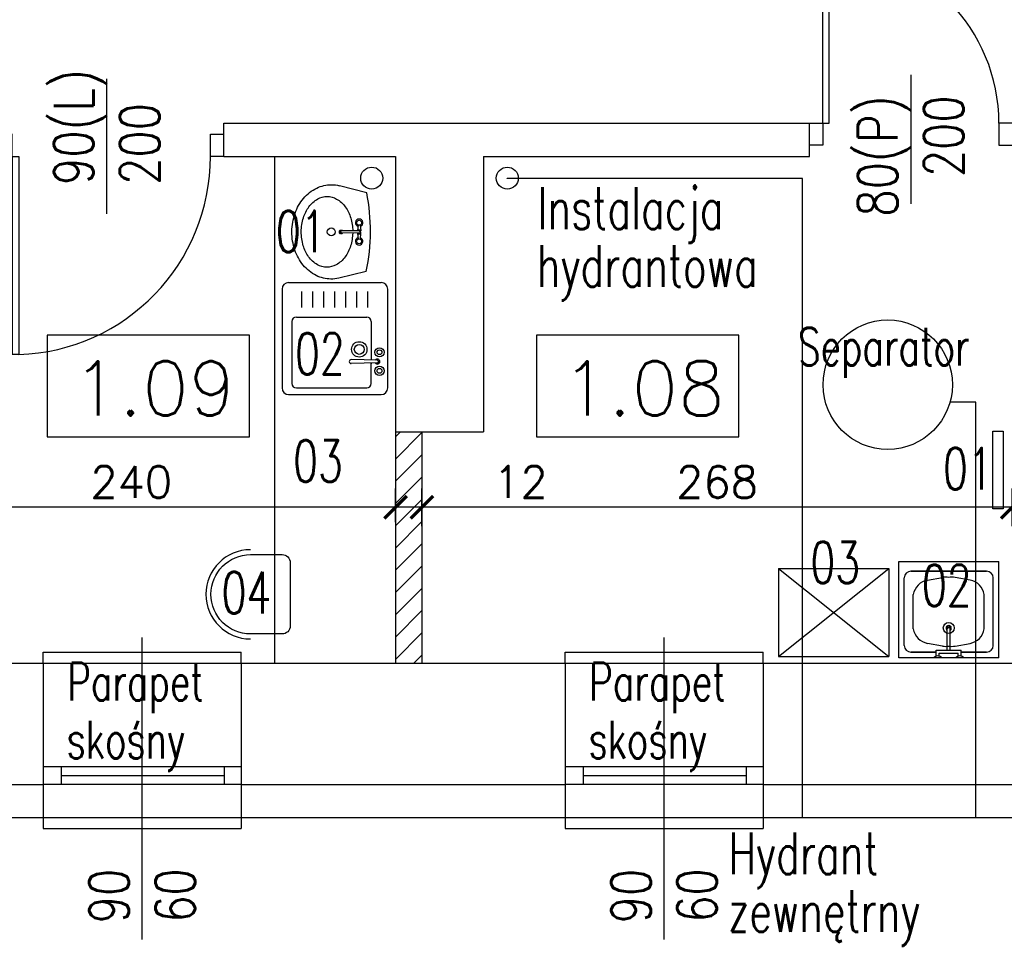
# Model space of a CAD drawing. Header units: millimetres. Extents: x 31969 to 285678, y -69766 to -1123.
# Tile 87 of 161: x 142275 to 142723, y -10733 to -10313. Entities that reach past the tile are written whole.
import ezdxf
from ezdxf.enums import TextEntityAlignment as Align
from ezdxf.lldxf.tags import DXFTag

# ---------------------------------------------------------------- set-up
doc = ezdxf.new("R2010")
doc.units = ezdxf.units.MM
for name, color, linetype in [('a-izolacja 1', 3, 'Continuous'), ('a-opis 1', 3, 'Continuous'), ('a-opis 3', 15, 'Continuous'), ('a-opis stolarki 1', 3, 'Continuous'), ('a-opis technologii 2', 12, 'Continuous'), ('a-przekrój 1', 3, 'Continuous'), ('a-przekrój 2', 251, 'Continuous'), ('a-stolarka drzwiowa', 3, 'Continuous'), ('a-stolarka okienna', 3, 'Continuous'), ('a-szkło', 4, 'Continuous'), ('a-wymiary', 11, 'Continuous'), ('a-wyposażenie', 84, 'Continuous'), ('a-ściany działowe projektowane', 5, 'Continuous'), ('a-ściany istniejące murowane', 6, 'Continuous')]:
    doc.layers.add(name, color=color, linetype=linetype)
doc.layers.add('a-pomocnicza', color=42, linetype='Continuous', plot=False)
doc.styles.add('MAREK', font='simplex.shx')
doc.styles.add('RS01507', font='romans.shx', dxfattribs={"width": 0.7, "height": 0.15})
doc.styles.add('WYMIAR', font='romans.shx', dxfattribs={"width": 0.8})
tags = doc.linetypes.add('DASHED', pattern=[0.75, 0.5, -0.25]).pattern_tags.tags
tags[6:7] = [DXFTag(74, 4), DXFTag(75, 0), DXFTag(340, '0'), DXFTag(46, 1.0), DXFTag(50, 0.0), DXFTag(44, 0.0), DXFTag(45, 0.0)]
tags[4:5] = [DXFTag(74, 4), DXFTag(75, 0), DXFTag(340, '0'), DXFTag(46, 1.0), DXFTag(50, 0.0), DXFTag(44, 0.0), DXFTag(45, 0.0)]
doc.dimstyles.new('MAREK', dxfattribs={"dimscale": 0.85, "dimtxt": 17, "dimasz": 12, "dimexe": 10, "dimexo": 0.625, "dimgap": 5, "dimtad": 1, "dimdec": 1, "dimdsep": 46, "dimtxsty": 'MAREK', "dimblk1": 'ARCHTICK', "dimblk2": 'ARCHTICK', "dimsah": 1, "dimcen": 2.5, "dimdle": 10, "dimadec": 0, "dimazin": 0, "dimtfac": 1, "dimtdec": 1, "dimtmove": 1, "dimatfit": 3, "dimldrblk": 'ARCHTICK', "dimfxl": 0, "dimtolj": 1, "dimtzin": 0, "dimarcsym": 0})

# ---------------------------------------------------------------- blocks, each defined once
blk = doc.blocks.new('A$C42BE72CD')
at = {"layer": 'a-stolarka drzwiowa'}
for p, q in [((6, 99.95), (0, 99.95)), ((6, 89.95), (6, 99.95)), ((96, 89.95), (96, 99.95)), ((96, 99.95), (102, 99.95)), ((0, 89.95), (6, 89.95)), ((6, 89.95), (9, 89.95)), ((6, 89.95), (6, 0)), ((9, 89.95), (9, 0)), ((102, 89.95), (96, 89.95)), ((9, 0), (6, 0))]:
    blk.add_line(p, q, dxfattribs=at)
at = {"layer": 'a-stolarka drzwiowa', "linetype": 'DASHED', "lineweight": 25, "ltscale": 20}
blk.add_arc((6, 89.95), 90, 271.9102, 0, dxfattribs=at)
blk = doc.blocks.new('_ARCHTICK')
at = {"color": 0, "linetype": 'ByBlock', "const_width": 0.15}
blk.add_lwpolyline([(-0.5, -0.5), (0.5, 0.5)], dxfattribs=at)
blk = doc.blocks.new('*D99')
at = {"layer": 'a-wymiary', "color": 0, "lineweight": -2, "ltscale": 100}
for p, q in [((142458.07, -10542.86), (142458.07, -10525.86)), ((142726.07, -10542.86), (142726.07, -10525.86)), ((142734.57, -10534.36), (142449.57, -10534.36))]:
    blk.add_line(p, q, dxfattribs=at)
at = {"layer": 'DEFPOINTS', "color": 0, "ltscale": 100}
for p in [(142458.07, -10534.36), (142458.07, -10599.89), (142726.07, -10599.89)]:
    blk.add_point(p, dxfattribs=at)
at = {"layer": 'a-wymiary', "color": 0, "lineweight": -2, "ltscale": 100, "xscale": 10.2, "yscale": 10.2, "zscale": 10.2, "rotation": 180}
blk.add_blockref('_ARCHTICK', (142458.07, -10534.36), dxfattribs=at)
at = {"layer": 'a-wymiary', "color": 0, "lineweight": -2, "ltscale": 100, "xscale": 10.2, "yscale": 10.2, "zscale": 10.2}
blk.add_blockref('_ARCHTICK', (142726.07, -10534.36), dxfattribs=at)
at = {"layer": 'a-wymiary', "color": 0, "ltscale": 100, "insert": (142592.07, -10522.88), "char_height": 14.45, "attachment_point": 5, "style": 'MAREK'}
blk.add_mtext('\\A1;268', dxfattribs=at)
blk = doc.blocks.new('*D100')
at = {"layer": 'a-wymiary', "color": 0, "lineweight": -2, "ltscale": 100}
for p, q in [((142446.07, -10541.08), (142446.07, -10525.86)), ((142458.07, -10542.86), (142458.07, -10525.86)), ((142466.57, -10534.36), (142437.57, -10534.36)), ((142517.4, -10534.36), (142458.07, -10534.36))]:
    blk.add_line(p, q, dxfattribs=at)
at = {"layer": 'DEFPOINTS', "color": 0, "ltscale": 100}
for p in [(142446.07, -10534.36), (142446.07, -10541.61), (142458.07, -10599.89)]:
    blk.add_point(p, dxfattribs=at)
at = {"layer": 'a-wymiary', "color": 0, "lineweight": -2, "ltscale": 100, "xscale": 10.2, "yscale": 10.2, "zscale": 10.2, "rotation": 180}
blk.add_blockref('_ARCHTICK', (142446.07, -10534.36), dxfattribs=at)
at = {"layer": 'a-wymiary', "color": 0, "lineweight": -2, "ltscale": 100, "xscale": 10.2, "yscale": 10.2, "zscale": 10.2}
blk.add_blockref('_ARCHTICK', (142458.07, -10534.36), dxfattribs=at)
at = {"layer": 'a-wymiary', "color": 0, "ltscale": 100, "insert": (142502.82, -10522.88), "char_height": 14.45, "attachment_point": 5, "style": 'MAREK'}
blk.add_mtext('\\A1;12', dxfattribs=at)
blk = doc.blocks.new('*D101')
at = {"layer": 'a-wymiary', "color": 0, "lineweight": -2, "ltscale": 100}
for p, q in [((142206.07, -10542.86), (142206.07, -10525.86)), ((142446.07, -10541.08), (142446.07, -10525.86)), ((142454.57, -10534.36), (142197.57, -10534.36))]:
    blk.add_line(p, q, dxfattribs=at)
at = {"layer": 'DEFPOINTS', "color": 0, "ltscale": 100}
for p in [(142206.07, -10534.36), (142446.07, -10541.61), (142206.07, -10543.83)]:
    blk.add_point(p, dxfattribs=at)
at = {"layer": 'a-wymiary', "color": 0, "lineweight": -2, "ltscale": 100, "xscale": 10.2, "yscale": 10.2, "zscale": 10.2, "rotation": 180}
blk.add_blockref('_ARCHTICK', (142206.07, -10534.36), dxfattribs=at)
at = {"layer": 'a-wymiary', "color": 0, "lineweight": -2, "ltscale": 100, "xscale": 10.2, "yscale": 10.2, "zscale": 10.2}
blk.add_blockref('_ARCHTICK', (142446.07, -10534.36), dxfattribs=at)
at = {"layer": 'a-wymiary', "color": 0, "ltscale": 100, "insert": (142326.07, -10522.88), "char_height": 14.45, "attachment_point": 5, "style": 'MAREK'}
blk.add_mtext('\\A1;240', dxfattribs=at)
blk = doc.blocks.new('A$C742963B9')
at = {"layer": 'a-stolarka drzwiowa'}
for p, q in [((6, 88.49), (0, 88.49)), ((6, 78.49), (6, 88.49)), ((86, 78.49), (86, 88.49)), ((86, 88.49), (92, 88.49)), ((0, 78.49), (6, 78.49)), ((86, 78.49), (83, 78.49)), ((83, 78.49), (83, 0)), ((92, 78.49), (86, 78.49)), ((86, 78.49), (86, 0)), ((83, 0), (86, 0))]:
    blk.add_line(p, q, dxfattribs=at)
at = {"layer": 'a-stolarka drzwiowa', "linetype": 'DASHED', "lineweight": 25, "ltscale": 20}
blk.add_arc((84.5, 78.49), 78.5, 180, 268.9051, dxfattribs=at)

msp = doc.modelspace()

# ---------------------------------------------------------------- hatches: boundary and pattern name
at = {"layer": 'a-przekrój 2', "ltscale": 0.1}
h = msp.add_hatch(dxfattribs=at)
h.set_pattern_fill('LINE', color=256, scale=2.25, angle=45)
h.set_pattern_definition([(45, (-28, 0), (-5.05139407, 5.05139407), [])])
h.paths.add_polyline_path([(142458.07, -10500.1), (142446.07, -10500.1), (142446.07, -10605.1), (142458.07, -10605.1)])

# ---------------------------------------------------------------- linework, layer by layer
at = {"layer": 'a-izolacja 1'}
for p, q in [((142158.07, -10660.1), (142286.07, -10660.1)), ((142376.07, -10660.1), (142523.07, -10660.1)), ((142613.07, -10660.1), (142741.07, -10660.1))]:
    msp.add_line(p, q, dxfattribs=at)
at = {"layer": 'a-opis 3'}
for points in [[(142379.8, -10456.2), (142287.88, -10456.2), (142287.88, -10502.44), (142379.8, -10502.44)], [(142602, -10456.2), (142510.08, -10456.2), (142510.08, -10502.44), (142602, -10502.44)]]:
    msp.add_lwpolyline(points, close=True, dxfattribs=at)
at = {"layer": 'a-opis stolarki 1'}
for p, q in [((142315.07, -10401.23), (142315.07, -10339.94)), ((142680.07, -10338.06), (142680.07, -10396.68)), ((142331.07, -10730.53), (142331.07, -10593.4)), ((142568.07, -10730.53), (142568.07, -10593.4))]:
    msp.add_line(p, q, dxfattribs=at)
at = {"layer": 'a-pomocnicza', "ltscale": 100}
for p, q in [((142709.67, -10486.6), (142697.9, -10486.6)), ((142709.67, -10675.1), (142709.67, -10486.6))]:
    msp.add_line(p, q, dxfattribs=at)
msp.add_circle((142669.59, -10478.74), 29.37, dxfattribs=at)
at = {"layer": 'a-przekrój 1', "ltscale": 100}
for p, q in [((142496.85, -10385.18), (142496.85, -10385)), ((142630.86, -10385.18), (142496.85, -10385.18)), ((142630.86, -10675.1), (142630.86, -10385.18))]:
    msp.add_line(p, q, dxfattribs=at)
for centre in [(142435.29, -10385), (142496.85, -10385)]:
    msp.add_circle(centre, 5, dxfattribs=at)
at = {"layer": 'a-stolarka okienna', "ltscale": 40}
for p, q in [((142286.07, -10605.1), (142286.07, -10600.1)), ((142286.07, -10600.1), (142376.07, -10600.1)), ((142376.07, -10605.1), (142376.07, -10600.1)), ((142523.07, -10605.1), (142523.07, -10600.1)), ((142523.07, -10600.1), (142613.07, -10600.1)), ((142613.07, -10605.1), (142613.07, -10600.1)), ((142286.07, -10675.1), (142286.07, -10680.1)), ((142376.07, -10675.1), (142376.07, -10680.1)), ((142523.07, -10675.1), (142523.07, -10680.1)), ((142613.07, -10675.1), (142613.07, -10680.1)), ((142286.07, -10680.1), (142376.07, -10680.1)), ((142523.07, -10680.1), (142613.07, -10680.1))]:
    msp.add_line(p, q, dxfattribs=at)
at = {"layer": 'a-stolarka okienna', "linetype": 'DASHED', "lineweight": 25, "ltscale": 20}
for p, q in [((142286.07, -10605.1), (142376.07, -10605.1)), ((142523.07, -10605.1), (142613.07, -10605.1)), ((142286.07, -10675.1), (142376.07, -10675.1)), ((142523.07, -10675.1), (142613.07, -10675.1))]:
    msp.add_line(p, q, dxfattribs=at)
at = {"layer": 'a-stolarka okienna'}
for p, q in [((142376.07, -10652.1), (142286.3, -10652.1)), ((142294.3, -10652.1), (142294.3, -10660.1)), ((142368.3, -10652.1), (142368.3, -10660.1)), ((142613.07, -10652.1), (142523.3, -10652.1)), ((142531.3, -10652.1), (142531.3, -10660.1)), ((142605.3, -10652.1), (142605.3, -10660.1)), ((142376.07, -10660.1), (142286.07, -10660.1)), ((142613.07, -10660.1), (142523.07, -10660.1))]:
    msp.add_line(p, q, dxfattribs=at)
at = {"layer": 'a-szkło', "ltscale": 2}
for p, q in [((142294.3, -10656.1), (142368.3, -10656.1)), ((142531.3, -10656.1), (142605.3, -10656.1))]:
    msp.add_line(p, q, dxfattribs=at)
at = {"layer": 'a-wyposażenie'}
for p, q in [((142391.07, -10375.1), (142391.07, -10605.1)), ((142433.01, -10391.63), (142420.62, -10388.45)), ((142429.09, -10406.25), (142428.87, -10408.97)), ((142430.07, -10406.25), (142430.26, -10408.98)), ((142421.58, -10410.11), (142421.08, -10410.11)), ((142421.59, -10408.71), (142421.09, -10408.7)), ((142429.56, -10409.93), (142421.58, -10409.89)), ((142429.56, -10408.98), (142421.59, -10408.93)), ((142428.86, -10409.93), (142429.05, -10412.65)), ((142430.25, -10409.93), (142430.03, -10412.66)), ((142432.82, -10427.31), (142420.39, -10430.36)), ((142397.56, -10432.38), (142439.56, -10432.38)), ((142394.56, -10435.38), (142394.56, -10480.21)), ((142403.56, -10443.77), (142403.56, -10436.48)), ((142408.56, -10443.77), (142408.56, -10436.48)), ((142413.56, -10443.77), (142413.56, -10436.48)), ((142418.56, -10443.77), (142418.56, -10436.48)), ((142423.56, -10443.77), (142423.56, -10436.48)), ((142428.56, -10443.77), (142428.56, -10436.48)), ((142433.56, -10443.77), (142433.56, -10436.48)), ((142442.56, -10480.21), (142442.56, -10435.38)), ((142401.06, -10448.02), (142433.06, -10448.02)), ((142399.06, -10450.02), (142399.06, -10478.21)), ((142435.06, -10450.02), (142435.06, -10467.61)), ((142437.78, -10467.62), (142425.99, -10467.32)), ((142437.78, -10468.85), (142425.99, -10469.15)), ((142435.06, -10468.98), (142435.06, -10469.27)), ((142435.06, -10478.21), (142435.06, -10468.98)), ((142397.56, -10483.21), (142439.56, -10483.21)), ((142401.06, -10480.21), (142433.06, -10480.21)), ((142674.62, -10558.89), (142719.98, -10558.89)), ((142674.62, -10602.75), (142674.62, -10558.89)), ((142719.98, -10602.75), (142719.98, -10558.89)), ((142620.03, -10562.08), (142670.03, -10562.08)), ((142620.03, -10562.08), (142620.03, -10602.08)), ((142620.03, -10562.08), (142670.03, -10602.08)), ((142620.03, -10602.08), (142670.03, -10562.08)), ((142670.03, -10562.08), (142670.03, -10602.08)), ((142680.12, -10563.39), (142714.48, -10563.39)), ((142714.48, -10563.39), (142680.12, -10563.39)), ((142677.12, -10597.1), (142677.12, -10566.39)), ((142687.65, -10567.39), (142694.44, -10566.15)), ((142706.95, -10567.39), (142700.16, -10566.15)), ((142717.48, -10597.1), (142717.48, -10566.39)), ((142681.19, -10589.55), (142681.19, -10573.94)), ((142713.41, -10589.55), (142713.41, -10573.94)), ((142713.41, -10589.55), (142713.41, -10573.94)), ((142696.3, -10589.56), (142696.3, -10588.86)), ((142696.62, -10599.25), (142696.62, -10589.56)), ((142697.98, -10599.25), (142697.98, -10589.56)), ((142698.3, -10589.56), (142698.3, -10588.86)), ((142694.44, -10597.34), (142687.65, -10596.11)), ((142700.16, -10597.34), (142706.95, -10596.11)), ((142691.62, -10600.1), (142680.12, -10600.1)), ((142680.12, -10600.1), (142691.62, -10600.1)), ((142691.62, -10599.25), (142702.98, -10599.25)), ((142691.62, -10601.89), (142691.62, -10599.25)), ((142692.98, -10600.61), (142701.62, -10600.61)), ((142692.98, -10601.89), (142692.98, -10600.61)), ((142701.62, -10601.89), (142701.62, -10600.61)), ((142702.98, -10601.89), (142702.98, -10599.25)), ((142714.48, -10600.1), (142702.98, -10600.1)), ((142702.98, -10600.1), (142714.48, -10600.1)), ((142620.03, -10602.08), (142670.03, -10602.08)), ((142719.98, -10602.75), (142674.62, -10602.75))]:
    msp.add_line(p, q, dxfattribs=at)
for points in [[(142416.74, -10430.79, -0.115836), (142410.1, -10429.19, -0.104065), (142404.17, -10424.45, -0.09084), (142400.38, -10417.65, -0.083285), (142399.03, -10409.28, -0.083285), (142400.47, -10400.93, -0.09084), (142404.33, -10394.18, -0.104065), (142410.32, -10389.5, -0.115836), (142416.98, -10387.98, -0.061594), (142420.62, -10388.45, -0.104065)], [(142426.64, -10409.91, -0.067885), (142425.68, -10415.78, -0.084294), (142423.17, -10420.77, -0.106458), (142419.15, -10424.32, -0.130058), (142414.88, -10425.43, -0.130058), (142410.62, -10424.27, -0.106458), (142406.64, -10420.68, -0.084294), (142404.18, -10415.66, -0.073345), (142403.28, -10409.31, -0.073345), (142404.25, -10402.97, -0.084294), (142406.77, -10397.98, -0.106458), (142410.78, -10394.42, -0.130058), (142415.05, -10393.32, -0.130058), (142419.31, -10394.47, -0.106458), (142423.29, -10398.07, -0.084294), (142425.75, -10403.09, -0.067885), (142426.65, -10408.96, -0.067885)], [(142421.09, -10408.7, 0.104546), (142420.84, -10408.76, 0.100796), (142420.63, -10408.91, 0.095911), (142420.48, -10409.13, 0.09272), (142420.43, -10409.4, 0.09272), (142420.48, -10409.67, 0.095911), (142420.62, -10409.9, 0.100796), (142420.84, -10410.05, 0.104546), (142421.08, -10410.11, 0.104546)], [(142422.07, -10408.93, 0.009141), (142422.05, -10408.91, 0.100796), (142421.84, -10408.76, 0.104546), (142421.59, -10408.71, 0.104546), (142421.34, -10408.76, 0.100796), (142421.12, -10408.91, 0.095911), (142420.98, -10409.13, 0.09272), (142420.93, -10409.41, 0.09272), (142420.97, -10409.68, 0.095911), (142421.11, -10409.9, 0.100796), (142421.33, -10410.06, 0.104546), (142421.58, -10410.11, 0.104546), (142421.83, -10410.06, 0.100796), (142422.04, -10409.91, 0.009141), (142422.06, -10409.89, 0.09272)], [(142421.59, -10408.93, 0.104546), (142421.43, -10408.96, 0.100796), (142421.28, -10409.06, 0.095911), (142421.19, -10409.22, 0.09272), (142421.15, -10409.41, 0.09272), (142421.18, -10409.6, 0.095911), (142421.28, -10409.75, 0.100796), (142421.42, -10409.85, 0.104546), (142421.58, -10409.89, 0.104546)], [(142420.39, -10430.36, -0.061594), (142416.74, -10430.79, -0.115836)], [(142696.3, -10588.86, -0.104546), (142696.38, -10588.5, -0.100796), (142696.59, -10588.2, -0.095911), (142696.91, -10588, -0.09272), (142697.3, -10587.92, -0.09272), (142697.69, -10588, -0.095911), (142698.01, -10588.2, -0.100796), (142698.23, -10588.5, -0.104546), (142698.3, -10588.86, -0.104546)], [(142696.62, -10590.25, -0.009141), (142696.59, -10590.23, -0.100796), (142696.38, -10589.92, -0.104546), (142696.3, -10589.56, -0.104546), (142696.38, -10589.21, -0.100796), (142696.59, -10588.9, -0.095911), (142696.91, -10588.7, -0.09272), (142697.3, -10588.63, -0.09272), (142697.69, -10588.7, -0.095911), (142698.01, -10588.9, -0.100796), (142698.23, -10589.21, -0.104546), (142698.3, -10589.56, -0.104546), (142698.23, -10589.92, -0.100796), (142698.01, -10590.23, -0.009141), (142697.98, -10590.25, -0.09272)], [(142696.62, -10589.56, -0.104546), (142696.67, -10589.34, -0.100796), (142696.81, -10589.14, -0.095911), (142697.03, -10589, -0.09272), (142697.3, -10588.95, -0.09272), (142697.57, -10589, -0.095911), (142697.79, -10589.14, -0.100796), (142697.93, -10589.34, -0.104546), (142697.98, -10589.56, -0.104546)]]:
    msp.add_lwpolyline(points, format="xyb", dxfattribs=at)
msp.add_lwpolyline([(142717.31, -10535.13), (142717.31, -10499.89), (142721.98, -10499.89), (142721.98, -10535.13)], close=True, dxfattribs=at)
msp.add_lwpolyline([(142380.25, -10591.86, -1), (142380.25, -10555.86), (142394.65, -10555.86, -0.414214), (142398.25, -10559.46), (142398.25, -10588.26, -0.414214), (142394.65, -10591.86)], format="xyb", close=True, dxfattribs=at)
for centre, radius in [((142416.9, -10409.38), 1.78), ((142429.58, -10405.24), 1.12), ((142429.54, -10413.67), 1.12), ((142429.63, -10462.71), 3.5), ((142429.63, -10462.71), 2.25), ((142438.81, -10464.03), 2.07), ((142438.81, -10464.03), 1.07), ((142438.81, -10472.44), 2.07), ((142438.81, -10472.44), 1.07), ((142697.3, -10589.12), 2.5)]:
    msp.add_circle(centre, radius, dxfattribs=at)
for centre, radius, start, end in [((142344.62, -10408.98), 90.08, 348.2626, 11.105), ((142429.58, -10405.24), 1.69, 288.1634, 251.2043), ((142429.54, -10413.67), 1.69, 108.1634, 71.2043), ((142429.56, -10409.45), 0.843, 214.2019, 145.1657), ((142429.56, -10409.45), 0.478, 269.6838, 89.6838), ((142397.56, -10435.38), 3, 90, 180), ((142439.56, -10435.38), 3, 0, 90), ((142401.06, -10450.02), 2, 90, 180), ((142433.06, -10450.02), 2, 0, 90), ((142425.99, -10468.23), 0.919, 90, 270), ((142437.81, -10468.23), 1.14, 214.4033, 145.5967), ((142437.81, -10468.23), 0.613, 267.4851, 92.5149), ((142401.06, -10478.21), 2, 180, 270), ((142433.06, -10478.21), 2, 270, 0), ((142397.56, -10480.21), 3, 180, 270), ((142439.56, -10480.21), 3, 270, 0), ((142380.25, -10573.86), 20.25, 90, 270), ((142680.12, -10566.39), 3, 90, 180), ((142714.48, -10566.39), 3, 0, 90), ((142689.09, -10575.26), 8, 100.3048, 170.5377), ((142695.87, -10574.03), 8, 79.6952, 100.3048), ((142698.73, -10574.03), 8, 79.6952, 100.3048), ((142705.52, -10575.26), 8, 9.4623, 79.6952), ((142689.09, -10588.24), 8, 189.4623, 259.6952), ((142705.52, -10588.24), 8, 280.3048, 350.5377), ((142680.12, -10597.1), 3, 180, 270), ((142695.87, -10589.47), 8, 259.6952, 280.3048), ((142698.73, -10589.47), 8, 259.6952, 280.3048), ((142714.48, -10597.1), 3, 270, 0), ((142692.3, -10604.3), 2.5, 38.2213, 141.7787), ((142702.3, -10604.3), 2.5, 38.2213, 141.7787)]:
    msp.add_arc(centre, radius, start, end, dxfattribs=at)
at = {"layer": 'a-ściany działowe projektowane', "ltscale": 20}
for p, q in [((142446.07, -10500.1), (142446.07, -10605.1)), ((142458.07, -10500.1), (142458.07, -10605.1))]:
    msp.add_line(p, q, dxfattribs=at)
at = {"layer": 'a-ściany istniejące murowane'}
for p, q in [((142368.07, -10360.1), (142634.07, -10360.1)), ((142368.07, -10375.1), (142368.07, -10360.1)), ((142634.07, -10375.1), (142634.07, -10360.1)), ((142368.07, -10375.1), (142446.07, -10375.1)), ((142446.07, -10375.1), (142446.07, -10500.1)), ((142486.07, -10375.1), (142634.07, -10375.1)), ((142486.07, -10375.1), (142486.07, -10500.1)), ((142446.07, -10500.1), (142486.07, -10500.1)), ((142206.07, -10605.1), (142286.07, -10605.1)), ((142286.07, -10605.1), (142286.07, -10675.1)), ((142376.07, -10605.1), (142523.07, -10605.1)), ((142376.07, -10605.1), (142376.07, -10675.1)), ((142523.07, -10605.1), (142523.07, -10675.1)), ((142613.07, -10605.1), (142726.07, -10605.1)), ((142613.07, -10605.1), (142613.07, -10675.1)), ((142158.07, -10675.1), (142286.07, -10675.1)), ((142376.07, -10675.1), (142523.07, -10675.1)), ((142613.07, -10675.1), (142741.07, -10675.1))]:
    msp.add_line(p, q, dxfattribs=at)

# ---------------------------------------------------------------- block references
at = {"layer": 'a-stolarka drzwiowa', "ltscale": 100, "rotation": 180}
msp.add_blockref('A$C742963B9', (142726.07, -10281.61), dxfattribs=at)
at = {"layer": 'a-stolarka drzwiowa', "ltscale": 100}
msp.add_blockref('A$C42BE72CD', (142266.07, -10465.05), dxfattribs=at)

# ---------------------------------------------------------------- texts
at = {"layer": 'a-opis 1', "ltscale": 40, "style": 'RS01507', "width": 0.7}
for s, height, p in [('Instalacja', 18.913, (142510.51, -10398.62)), ('hydrantowa', 18.913, (142510.24, -10424.83)), ('Parapet ', 17.103, (142296.98, -10613.55)), ('Parapet ', 17.103, (142533.98, -10613.55)), ('skośny', 17.103, (142296.71, -10639.75)), ('skośny', 17.103, (142533.71, -10639.75)), ('Hydrant', 18.913, (142597.36, -10691.43)), ('zewnętrny', 18.913, (142597.09, -10717.64))]:
    msp.add_text(s, height=height, dxfattribs=at).set_placement(p, align=Align.MIDDLE_LEFT)
at = {"layer": 'a-opis 3', "style": 'MAREK'}
for s, p in [('1.09', (142299.36, -10492.73)), ('1.08', (142521.56, -10492.73))]:
    msp.add_text(s, height=24.659, dxfattribs=at).set_placement(p)
at = {"layer": 'a-opis stolarki 1', "char_height": 18, "width": 35.8438, "rotation": 90, "style": 'WYMIAR'}
for s, insert, attachment_point in [('{\\W0.995659; }\\P90(L)\\P200', (142338.94, -10388.01), 7), ('\\P80(P)\\P200', (142704.05, -10347.48), 9), ('{\\W0.995659; }\\P{\\W0.34804; }90\\P{\\W0.367088; }60', (142355.05, -10727.41), 7), ('{\\W0.995659; }\\P{\\W0.34804; }90\\P{\\W0.367088; }60', (142592.05, -10727.41), 7)]:
    msp.add_mtext(s, dxfattribs=dict(at, insert=insert, attachment_point=attachment_point))
at = {"layer": 'a-opis technologii 2', "ltscale": 40, "style": 'RS01507', "width": 0.7}
for s, p in [('01', (142391.76, -10418.62)), ('02', (142400.43, -10474.09)), ('03', (142399.6, -10522.76)), ('01', (142694.68, -10526.25)), ('03', (142634.48, -10568.78)), ('02', (142685.1, -10579.22)), ('04', (142367.11, -10582.5))]:
    msp.add_text(s, height=18.813, dxfattribs=at).set_placement(p)
at = {"layer": 'a-pomocnicza', "ltscale": 100, "style": 'RS01507', "width": 0.7}
msp.add_text('Separator', height=17.103, dxfattribs=at).set_placement((142628.85, -10461.42), align=Align.MIDDLE_LEFT)
at = {"layer": 'a-wyposażenie', "flags": 9}
for tag, p, s in [('FIXT_CODE', (142432.64, -10427.29), '10'), ('FU_TOTAL', (142432.68, -10427.27), '2.0'), ('FU_WASTE', (142432.73, -10427.28), '1.0'), ('FU_HOT', (142432.77, -10427.28), '1.5'), ('FU_COLD', (142432.82, -10427.28), '1.5')]:
    msp.add_attdef(tag, p, s, height=0.0178, rotation=269.6838, dxfattribs=at)

# ---------------------------------------------------------------- dimensions: what is measured, and where the dimension line sits
at = {"layer": 'a-wymiary', "ltscale": 100}
for base, p1, p2, picture, middle in [((142206.07, -10534.36), (142446.07, -10541.61), (142206.07, -10543.83), '*D101', (142326.07, -10522.88)), ((142458.07, -10534.36), (142726.07, -10599.89), (142458.07, -10599.89), '*D99', (142592.07, -10522.88))]:
    dim = msp.add_linear_dim(base=base, p1=p1, p2=p2, dimstyle='MAREK', dxfattribs=at)
    dim.commit()
    dim.dimension.update_dxf_attribs({"geometry": picture, "text_midpoint": middle})
dim = msp.add_linear_dim(base=(142446.07, -10534.36), p1=(142458.07, -10599.89), p2=(142446.07, -10541.61), dimstyle='MAREK', dxfattribs=at)
dim.commit()
dim.dimension.update_dxf_attribs({"geometry": '*D100', "text_midpoint": (142502.82, -10534.36), "dimtype": 160})

doc.saveas('drawing.dxf')
